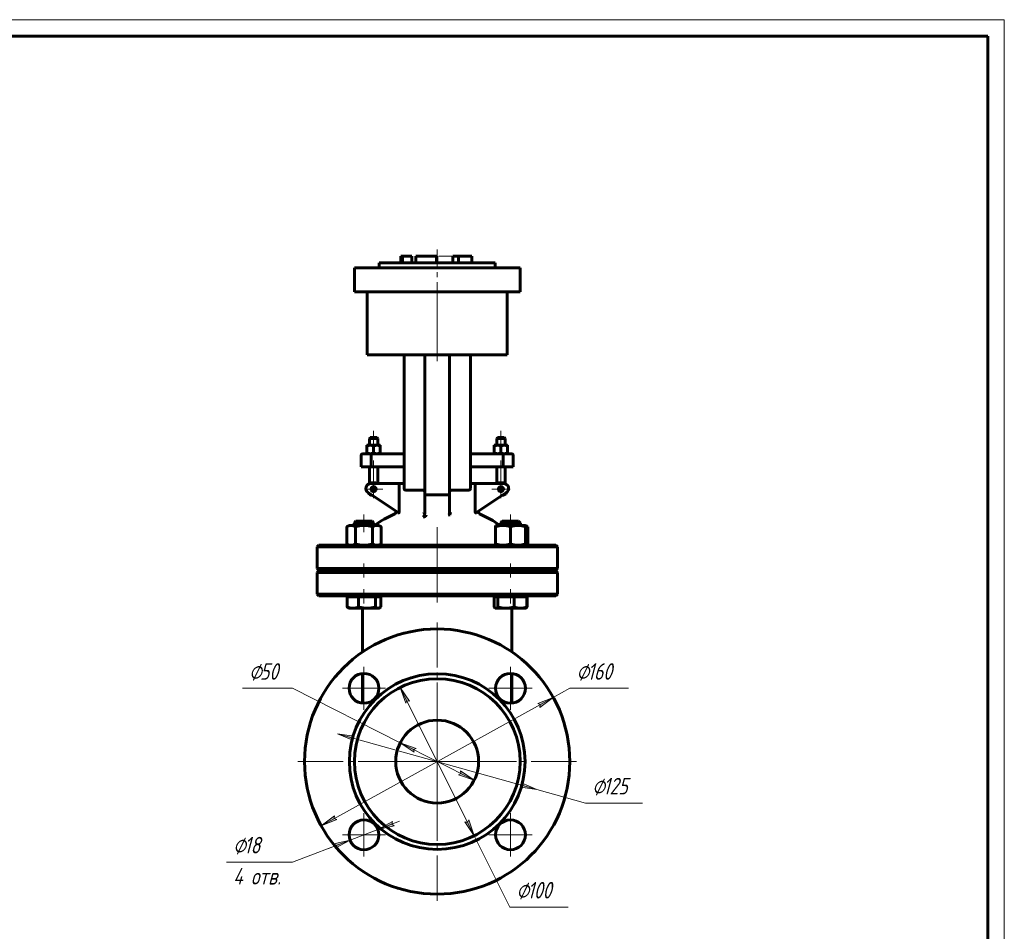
# Model space of a CAD drawing. Header units: millimetres. Extents: x 0 to 594, y 0 to 420.
# Tile 6 of 6: x 297 to 594, y 145 to 420. Entities that reach past the tile are written whole.
import ezdxf

# ---------------------------------------------------------------- set-up
doc = ezdxf.new("R2010")
doc.units = ezdxf.units.MM
for name, pattern in [('K5LT_AXLED', [28.371363, 23.871363, -1.5, 1.5, -1.5]), ('K5LT_BASIC', [0]), ('K5LT_DASHED', [6, 4, -2]), ('K5LT_THIN', [0])]:
    doc.linetypes.add(name, pattern=pattern)
doc.layers.add('Системный слой', color=7, linetype='Continuous')
doc.layers.add('Системный слой (1)', color=251, linetype='Continuous', true_color=0x6c6c6c)
doc.styles.add('KDIMTEXTSTYLE', font='txt', dxfattribs={"width": 0.96, "oblique": 15, "height": 5})
doc.styles.add('KTEXTSTYLE', font='txt', dxfattribs={"width": 0.96, "height": 5})
doc.dimstyles.new('KDIMSTYLE (0.50)', dxfattribs={"dimtxt": 5, "dimasz": 1, "dimexe": 2, "dimexo": 0, "dimgap": 1, "dimtad": 1, "dimlfac": 2, "dimtxsty": 'KDIMTEXTSTYLE', "dimsah": 1, "dimcen": 0, "dimdle": 1, "dimadec": 0, "dimazin": 0, "dimtfac": 0.667, "dimtmove": 0, "dimatfit": 3, "dimfxl": 1, "dimtvp": 1, "dimtolj": 1, "dimtzin": 0, "dimarcsym": 0})

# ---------------------------------------------------------------- blocks, each defined once
blk = doc.blocks.new('U19')
at = {"layer": 'Системный слой (1)', "color": 143, "linetype": 'K5LT_BASIC', "lineweight": 60, "true_color": 0x33acca}
for p, q in [((445.44, 239.95), (445.44, 229.26)), ((445.44, 222.77), (445.44, 213.88))]:
    blk.add_line(p, q, dxfattribs=at)
blk = doc.blocks.new('U20')
at = {"layer": 'Системный слой (1)', "color": 143, "linetype": 'K5LT_BASIC', "lineweight": 60, "true_color": 0x33acca}
for start, end in [(113.1998, 125.6514), (54.3486, 66.8002)]:
    blk.add_arc((422.94, 241.03), 32.5, start, end, dxfattribs=at)
blk = doc.blocks.new('U21')
at = {"layer": 'Системный слой (1)', "color": 143, "linetype": 'K5LT_BASIC', "lineweight": 60, "true_color": 0x33acca}
for p, q in [((400.44, 229.26), (400.44, 239.95)), ((400.44, 213.88), (400.44, 222.77))]:
    blk.add_line(p, q, dxfattribs=at)
blk = doc.blocks.new('U22')
at = {"layer": 'Системный слой (1)', "color": 143, "linetype": 'K5LT_BASIC', "lineweight": 60, "true_color": 0x33acca}
for p, q in [((400.08, 268.69), (398.38, 268.69)), ((403.31, 268.69), (400.08, 268.69))]:
    blk.add_line(p, q, dxfattribs=at)
blk = doc.blocks.new('U23')
at = {"layer": 'Системный слой (1)', "color": 143, "linetype": 'K5LT_BASIC', "lineweight": 60, "true_color": 0x33acca}
for p, q in [((447.38, 268.69), (442.58, 268.69)), ((447.5, 268.69), (447.38, 268.69))]:
    blk.add_line(p, q, dxfattribs=at)
blk = doc.blocks.new('U24')
at = {"layer": 'Системный слой (1)', "color": 143, "linetype": 'K5LT_BASIC', "lineweight": 60, "true_color": 0x33acca}
for p, q in [((405.13, 242.44), (405.28, 242.46)), ((405.28, 242.46), (405.43, 242.5)), ((405.43, 242.5), (405.58, 242.57)), ((405.58, 242.57), (405.69, 242.65)), ((405.69, 242.65), (405.81, 242.74)), ((405.81, 242.74), (405.93, 242.84))]:
    blk.add_line(p, q, dxfattribs=at)
blk = doc.blocks.new('U25')
at = {"layer": 'Системный слой (1)', "color": 143, "linetype": 'K5LT_BASIC', "lineweight": 60, "true_color": 0x33acca}
for p, q in [((449.54, 261.53), (449.76, 261.61)), ((449.76, 261.61), (449.99, 261.71)), ((449.99, 261.71), (450.24, 261.84))]:
    blk.add_line(p, q, dxfattribs=at)
blk = doc.blocks.new('U26')
at = {"layer": 'Системный слой (1)', "color": 143, "linetype": 'K5LT_BASIC', "lineweight": 60, "true_color": 0x33acca}
for p, q in [((449.76, 267.27), (449.54, 267.35)), ((449.99, 267.17), (449.76, 267.27)), ((450.24, 267.04), (449.99, 267.17))]:
    blk.add_line(p, q, dxfattribs=at)
blk = doc.blocks.new('U27')
at = {"layer": 'Системный слой (1)', "color": 143, "linetype": 'K5LT_BASIC', "lineweight": 60, "true_color": 0x33acca}
for p, q in [((449.69, 242.53), (449.72, 242.55)), ((449.72, 242.55), (449.75, 242.56)), ((449.75, 242.56), (449.77, 242.57)), ((449.77, 242.57), (449.89, 242.65)), ((449.89, 242.65), (450, 242.74)), ((450, 242.74), (450.12, 242.84))]:
    blk.add_line(p, q, dxfattribs=at)
blk = doc.blocks.new('U28')
at = {"layer": 'Системный слой (1)', "color": 143, "linetype": 'K5LT_BASIC', "lineweight": 60, "true_color": 0x33acca}
for p, q in [((440.1, 242.84), (440.22, 242.69)), ((440.22, 242.69), (440.33, 242.58)), ((440.33, 242.58), (440.44, 242.5)), ((440.44, 242.5), (440.51, 242.47)), ((440.51, 242.47), (440.57, 242.45)), ((440.57, 242.45), (440.64, 242.44))]:
    blk.add_line(p, q, dxfattribs=at)
blk = doc.blocks.new('U29')
at = {"layer": 'Системный слой (1)', "color": 30, "linetype": 'K5LT_AXLED', "lineweight": 18, "true_color": 0xff8000}
for q in [(403.74, 281.13), (400.99, 278.38), (406.49, 278.38), (403.74, 275.63)]:
    blk.add_line((403.74, 278.38), q, dxfattribs=at)
blk = doc.blocks.new('U30')
at = {"layer": 'Системный слой (1)', "color": 30, "linetype": 'K5LT_AXLED', "lineweight": 18, "true_color": 0xff8000}
for q in [(422.94, 238.19), (380.94, 196.19), (464.94, 196.19), (422.94, 154.19)]:
    blk.add_line((422.94, 196.19), q, dxfattribs=at)
blk = doc.blocks.new('U31')
at = {"layer": 'Системный слой (1)', "color": 30, "linetype": 'K5LT_AXLED', "lineweight": 18, "true_color": 0xff8000}
for q in [(442.15, 281.13), (439.4, 278.38), (444.9, 278.38), (442.15, 275.63)]:
    blk.add_line((442.15, 278.38), q, dxfattribs=at)
blk = doc.blocks.new('D6')
at = {"layer": 'Системный слой (1)'}
for points in [[(453.9, 212.54), (457.96, 215.53), (453.26, 213.69), (454.02, 213.36)], [(387.93, 176.85), (392.63, 178.69), (391.87, 179.02), (391.99, 179.84)]]:
    blk.add_hatch(color=7, dxfattribs=at).paths.add_polyline_path(points)
at = {"layer": 'Системный слой (1)', "color": 7, "linetype": 'K5LT_THIN', "lineweight": 18, "true_color": 0xffffff}
for p, q in [((457.96, 215.53), (462.94, 218.29)), ((387.93, 176.85), (457.96, 215.53)), ((453.26, 213.69), (457.96, 215.53)), ((457.96, 215.53), (453.9, 212.54)), ((454.02, 213.36), (453.26, 213.69)), ((453.9, 212.54), (454.02, 213.36)), ((387.93, 176.85), (391.99, 179.84)), ((392.63, 178.69), (387.93, 176.85)), ((391.99, 179.84), (391.87, 179.02)), ((391.87, 179.02), (392.63, 178.69))]:
    blk.add_line(p, q, dxfattribs=at)
blk.add_wipeout([(464.94, 219.29), (464.94, 226.67), (478.12, 226.67), (478.12, 219.29)]).dxf.layer = 'Системный слой (1)'
blk.add_line((462.94, 218.29), (480.67, 218.29), dxfattribs=at)
at = {"layer": 'Системный слой (1)', "color": 7, "char_height": 5, "attachment_point": 1, "style": 'KTEXTSTYLE'}
for s, insert in [('\\fArial|b0|c204|p34;\\H5.0;\\W1.000;\\Q15;\\fGOST Type AU|b0|i0|c204|p34;\\Q15;\\W0.960;⌀', (464.94, 225.87)), ('\\fArial|b0|c204|p34;\\H5.0;\\W1.000;\\Q15;\\fGOST Type AU|b0|i0|c204|p34;\\Q15;\\W0.960;160', (468.25, 225.87))]:
    blk.add_mtext(s, dxfattribs=dict(at, insert=insert))
blk = doc.blocks.new('KDIMARROW_01')
at = {"layer": 'Системный слой'}
blk.add_hatch(color=0, dxfattribs=at).paths.add_polyline_path([(-5, -0.66), (0, 0), (-5, 0.66), (-4.5, 0)])
at = {"layer": 'Системный слой', "color": 0, "linetype": 'K5LT_THIN', "lineweight": 18}
for p, q in [((-4.5, 0), (-5, 0.66)), ((-5, 0.66), (0, 0)), ((0, 0), (-5, -0.66)), ((-5, -0.66), (-4.5, 0))]:
    blk.add_line(p, q, dxfattribs=at)
at = {"layer": 'Системный слой (1)', "color": 0, "linetype": 'K5LT_THIN', "lineweight": 18}
blk.add_line((169.97, 57.12), (169.47, 57.12), dxfattribs=at)
blk = doc.blocks.new('D7')
at = {"layer": 'Системный слой (1)'}
for points in [[(397.18, 203.39), (397.84, 203.89), (392.85, 204.6), (397.49, 202.62)], [(453.04, 187.78), (448.4, 189.76), (448.71, 188.99), (448.05, 188.49)]]:
    blk.add_hatch(color=7, dxfattribs=at).paths.add_polyline_path(points)
at = {"layer": 'Системный слой (1)', "color": 7, "linetype": 'K5LT_THIN', "lineweight": 18, "true_color": 0xffffff}
for p, q in [((392.85, 204.6), (397.84, 203.89)), ((397.49, 202.62), (392.85, 204.6)), ((392.85, 204.6), (453.04, 187.78)), ((397.84, 203.89), (397.18, 203.39)), ((397.18, 203.39), (397.49, 202.62)), ((448.05, 188.49), (448.71, 188.99)), ((453.04, 187.78), (448.05, 188.49)), ((448.71, 188.99), (448.4, 189.76)), ((448.4, 189.76), (453.04, 187.78)), ((453.04, 187.78), (467.68, 183.69))]:
    blk.add_line(p, q, dxfattribs=at)
blk.add_wipeout([(469.68, 184.69), (469.68, 192.07), (482.35, 192.07), (482.35, 184.69)]).dxf.layer = 'Системный слой (1)'
blk.add_line((467.68, 183.69), (484.88, 183.69), dxfattribs=at)
at = {"layer": 'Системный слой (1)', "color": 7, "char_height": 5, "attachment_point": 1, "style": 'KTEXTSTYLE'}
for s, insert in [('\\fArial|b0|c204|p34;\\H5.0;\\W1.000;\\Q15;\\fGOST Type AU|b0|i0|c204|p34;\\Q15;\\W0.960;⌀', (469.68, 191.28)), ('\\fArial|b0|c204|p34;\\H5.0;\\W1.000;\\Q15;\\fGOST Type AU|b0|i0|c204|p34;\\Q15;\\W0.960;125', (472.99, 191.28))]:
    blk.add_mtext(s, dxfattribs=dict(at, insert=insert))
blk = doc.blocks.new('D8')
at = {"layer": 'Системный слой (1)'}
for points in [[(414.61, 214.38), (411.79, 218.57), (413.43, 213.8), (413.8, 214.54)], [(434.09, 173.81), (432.45, 178.58), (432.09, 177.84), (431.28, 178)]]:
    blk.add_hatch(color=7, dxfattribs=at).paths.add_polyline_path(points)
at = {"layer": 'Системный слой (1)', "color": 7, "linetype": 'K5LT_THIN', "lineweight": 18, "true_color": 0xffffff}
for p, q in [((411.79, 218.57), (414.61, 214.38)), ((413.43, 213.8), (411.79, 218.57)), ((411.79, 218.57), (434.09, 173.81)), ((413.8, 214.54), (413.43, 213.8)), ((414.61, 214.38), (413.8, 214.54)), ((432.09, 177.84), (432.45, 178.58)), ((432.45, 178.58), (434.09, 173.81)), ((434.09, 173.81), (431.28, 178)), ((431.28, 178), (432.09, 177.84)), ((434.09, 173.81), (444.82, 152.3))]:
    blk.add_line(p, q, dxfattribs=at)
blk.add_wipeout([(446.82, 153.3), (446.82, 160.68), (459.87, 160.68), (459.87, 153.3)]).dxf.layer = 'Системный слой (1)'
blk.add_line((444.82, 152.3), (462.41, 152.3), dxfattribs=at)
at = {"layer": 'Системный слой (1)', "color": 7, "char_height": 5, "attachment_point": 1, "style": 'KTEXTSTYLE'}
for s, insert in [('\\fArial|b0|c204|p34;\\H5.0;\\W1.000;\\Q15;\\fGOST Type AU|b0|i0|c204|p34;\\Q15;\\W0.960;⌀', (446.82, 159.88)), ('\\fArial|b0|c204|p34;\\H5.0;\\W1.000;\\Q15;\\fGOST Type AU|b0|i0|c204|p34;\\Q15;\\W0.960;100', (450.13, 159.88))]:
    blk.add_mtext(s, dxfattribs=dict(at, insert=insert))
blk = doc.blocks.new('D9')
at = {"layer": 'Системный слой (1)'}
for points in [[(416.55, 200.16), (411.79, 201.83), (415.95, 198.99), (415.81, 199.8)], [(434.1, 190.55), (429.93, 193.39), (430.08, 192.58), (429.34, 192.22)]]:
    blk.add_hatch(color=7, dxfattribs=at).paths.add_polyline_path(points)
at = {"layer": 'Системный слой (1)', "color": 7, "linetype": 'K5LT_THIN', "lineweight": 18, "true_color": 0xffffff}
for p, q in [((411.79, 201.83), (379.25, 218.29)), ((411.79, 201.83), (416.55, 200.16)), ((415.95, 198.99), (411.79, 201.83)), ((434.1, 190.55), (411.79, 201.83)), ((416.55, 200.16), (415.81, 199.8)), ((415.81, 199.8), (415.95, 198.99)), ((430.08, 192.58), (429.93, 193.39)), ((429.93, 193.39), (434.1, 190.55)), ((429.34, 192.22), (430.08, 192.58)), ((434.1, 190.55), (429.34, 192.22))]:
    blk.add_line(p, q, dxfattribs=at)
blk.add_wipeout([(366.17, 219.29), (366.17, 226.67), (376.81, 226.67), (376.81, 219.29)]).dxf.layer = 'Системный слой (1)'
blk.add_line((379.25, 218.29), (364.17, 218.29), dxfattribs=at)
at = {"layer": 'Системный слой (1)', "color": 7, "char_height": 5, "attachment_point": 1, "style": 'KTEXTSTYLE'}
for s, insert in [('\\fArial|b0|c204|p34;\\H5.0;\\W1.000;\\Q15;\\fGOST Type AU|b0|i0|c204|p34;\\Q15;\\W0.960;⌀', (366.17, 225.87)), ('\\fArial|b0|c204|p34;\\H5.0;\\W1.000;\\Q15;\\fGOST Type AU|b0|i0|c204|p34;\\Q15;\\W0.960;50', (369.48, 225.87))]:
    blk.add_mtext(s, dxfattribs=dict(at, insert=insert))
blk = doc.blocks.new('D10')
at = {"layer": 'Системный слой (1)'}
for points in [[(409.26, 177.29), (409.96, 176.85), (405.05, 175.69), (409.49, 178.08)], [(392.2, 170.11), (396.64, 172.5), (391.73, 171.34), (392.43, 170.9)]]:
    blk.add_hatch(color=7, dxfattribs=at).paths.add_polyline_path(points)
at = {"layer": 'Системный слой (1)', "color": 7, "linetype": 'K5LT_THIN', "lineweight": 18, "true_color": 0xffffff}
for p, q in [((405.05, 175.69), (396.64, 172.5)), ((405.05, 175.69), (411.6, 178.18)), ((409.49, 178.08), (405.05, 175.69)), ((405.05, 175.69), (409.96, 176.85)), ((409.26, 177.29), (409.49, 178.08)), ((409.96, 176.85), (409.26, 177.29)), ((396.64, 172.5), (379.25, 165.89)), ((396.64, 172.5), (390.1, 170.01)), ((396.64, 172.5), (391.73, 171.34)), ((392.2, 170.11), (396.64, 172.5)), ((391.73, 171.34), (392.43, 170.9)), ((392.43, 170.9), (392.2, 170.11))]:
    blk.add_line(p, q, dxfattribs=at)
blk.add_wipeout([(361.38, 157.51), (361.38, 174.28), (376.62, 174.28), (376.62, 157.51)]).dxf.layer = 'Системный слой (1)'
blk.add_line((379.25, 165.89), (359.38, 165.89), dxfattribs=at)
at = {"layer": 'Системный слой (1)', "color": 7, "char_height": 5, "attachment_point": 1, "style": 'KTEXTSTYLE'}
for s, insert in [('\\fArial|b0|c204|p34;\\H5.0;\\W1.000;\\Q15;\\fGOST Type AU|b0|i0|c204|p34;\\Q15;\\W0.960;⌀', (361.38, 173.48)), ('\\fArial|b0|c204|p34;\\H5.0;\\W1.000;\\Q15;\\fGOST Type AU|b0|i0|c204|p34;\\Q15;\\W0.960;18', (364.69, 173.48)), ('\\fArial|b0|c204|p34;\\H5.0;\\W1.000;\\Q15;\\fGOST Type AU|b0|i0|c204|p34;\\Q15;\\W0.960;4 отв.', (361.38, 164.1))]:
    blk.add_mtext(s, dxfattribs=dict(at, insert=insert))
blk = doc.blocks.new('U32')
at = {"layer": 'Системный слой (1)', "color": 30, "linetype": 'K5LT_AXLED', "lineweight": 18, "true_color": 0xff8000}
for q in [(400.85, 180.59), (394.35, 174.09), (407.35, 174.09), (400.85, 167.59)]:
    blk.add_line((400.85, 174.09), q, dxfattribs=at)
blk = doc.blocks.new('U33')
at = {"layer": 'Системный слой (1)', "color": 30, "linetype": 'K5LT_AXLED', "lineweight": 18, "true_color": 0xff8000}
for q in [(400.85, 224.79), (394.35, 218.29), (407.35, 218.29), (400.85, 211.79)]:
    blk.add_line((400.85, 218.29), q, dxfattribs=at)
blk = doc.blocks.new('U34')
at = {"layer": 'Системный слой (1)', "color": 30, "linetype": 'K5LT_AXLED', "lineweight": 18, "true_color": 0xff8000}
for q in [(422.94, 224.69), (394.44, 196.19), (451.44, 196.19), (422.94, 167.69)]:
    blk.add_line((422.94, 196.19), q, dxfattribs=at)
blk = doc.blocks.new('U35')
at = {"layer": 'Системный слой (1)', "color": 30, "linetype": 'K5LT_AXLED', "lineweight": 18, "true_color": 0xff8000}
for q in [(445.04, 180.59), (438.54, 174.09), (451.54, 174.09), (445.04, 167.59)]:
    blk.add_line((445.04, 174.09), q, dxfattribs=at)
blk = doc.blocks.new('U36')
at = {"layer": 'Системный слой (1)', "color": 30, "linetype": 'K5LT_AXLED', "lineweight": 18, "true_color": 0xff8000}
for q in [(445.04, 224.79), (438.54, 218.29), (451.54, 218.29), (445.04, 211.79)]:
    blk.add_line((445.04, 218.29), q, dxfattribs=at)
blk = doc.blocks.new('U39')
at = {"color": 7, "linetype": 'K5LT_THIN', "lineweight": 18, "true_color": 0xffffff}
for p, q in [((0, 420), (594, 420)), ((594, 420), (594, 0))]:
    blk.add_line(p, q, dxfattribs=at)
at = {"color": 143, "linetype": 'K5LT_BASIC', "lineweight": 60, "true_color": 0x33acca}
for p, q in [((20, 415), (589, 415)), ((589, 415), (589, 5))]:
    blk.add_line(p, q, dxfattribs=at)

msp = doc.modelspace()

# ---------------------------------------------------------------- linework, layer by layer
at = {"layer": 'Системный слой (1)', "color": 30, "linetype": 'K5LT_AXLED', "lineweight": 18, "true_color": 0xff8000}
for p, q in [((422.944, 316.9402), (422.944, 350.6902)), ((403.7368, 295.9402), (403.7368, 289.6152)), ((442.1512, 295.9402), (442.1512, 289.6152)), ((403.7368, 287.0652), (403.7368, 277.946)), ((442.1512, 287.0652), (442.1512, 277.946)), ((400.8469, 265.4402), (400.8469, 270.6902)), ((445.0411, 265.4402), (445.0411, 270.6902)), ((422.944, 251.9402), (422.944, 266.9383)), ((400.8469, 251.6902), (400.8469, 255.9402)), ((422.944, 244.1902), (422.944, 255.6902)), ((445.0411, 251.6902), (445.0411, 255.9402)), ((400.8469, 243.8901), (400.8469, 248.1902)), ((445.0411, 243.8901), (445.0411, 248.1902))]:
    msp.add_line(p, q, dxfattribs=at)
at = {"layer": 'Системный слой (1)', "color": 143, "linetype": 'K5LT_BASIC', "lineweight": 60, "true_color": 0x33acca}
for p, q in [((411.944, 346.6902), (411.944, 348.6902)), ((411.944, 348.6902), (412.4247, 348.6902)), ((412.4247, 346.6902), (412.4247, 348.6902)), ((412.4247, 348.6902), (415.2936, 348.6902)), ((415.3356, 348.6902), (415.2936, 348.6902)), ((415.2936, 346.6902), (415.2936, 348.6902)), ((415.3356, 346.6902), (415.3356, 348.6902)), ((416.4784, 348.6902), (422.752, 348.6902)), ((416.4784, 346.6902), (416.4784, 348.6902)), ((422.752, 346.6902), (422.752, 348.6902)), ((422.752, 348.6902), (422.8044, 348.6902)), ((422.8044, 346.6902), (422.8044, 348.6902)), ((427.6463, 346.6902), (427.6463, 348.6902)), ((427.6463, 348.6902), (429.4097, 348.6902)), ((429.4097, 346.6902), (429.4097, 348.6902)), ((429.4097, 348.6902), (433.3447, 348.6902)), ((433.3447, 346.6902), (433.3447, 348.6902)), ((433.3447, 348.6902), (433.4056, 348.6902)), ((433.4056, 346.6902), (433.4056, 348.6902)), ((397.944, 345.1902), (404.694, 345.1902)), ((397.944, 337.9402), (397.944, 345.1902)), ((404.694, 345.1902), (441.194, 345.1902)), ((405.444, 345.1902), (405.444, 346.6902)), ((405.444, 346.6902), (440.444, 346.6902)), ((440.444, 345.1902), (440.444, 346.6902)), ((441.194, 345.1902), (447.944, 345.1902)), ((447.944, 337.9402), (447.944, 345.1902)), ((404.694, 337.9402), (397.944, 337.9402)), ((401.8427, 318.9402), (401.8427, 337.4402)), ((404.694, 337.9402), (441.194, 337.9402)), ((447.944, 337.9402), (441.194, 337.9402)), ((444.0453, 318.9402), (444.0453, 337.4402)), ((401.8427, 318.9402), (444.0453, 318.9402)), ((412.944, 318.9402), (412.944, 284.0652)), ((419.194, 318.9402), (419.194, 284.0652)), ((426.694, 284.0652), (426.694, 318.9402)), ((432.944, 284.0652), (432.944, 318.9402)), ((401.7368, 291.4365), (401.7368, 291.6152)), ((401.7368, 291.6152), (402.7368, 291.6152)), ((401.7368, 289.2438), (401.7368, 291.4365)), ((402.7368, 293.9402), (402.4868, 293.6902)), ((402.4868, 293.6902), (404.9868, 293.6902)), ((402.4868, 291.6152), (402.4868, 293.6902)), ((404.7368, 293.9402), (402.7368, 293.9402)), ((402.7368, 291.6152), (404.7368, 291.6152)), ((403.7368, 289.2438), (403.7368, 291.4365)), ((404.7368, 293.9402), (404.9868, 293.6902)), ((404.7368, 291.6152), (405.7368, 291.6152)), ((404.9868, 291.6152), (404.9868, 293.6902)), ((405.7368, 291.6152), (405.7368, 291.4365)), ((405.7368, 289.2438), (405.7368, 291.4365)), ((441.1512, 291.6152), (440.1512, 291.6152)), ((440.1512, 291.6152), (440.1512, 291.4365)), ((440.1512, 289.2438), (440.1512, 291.4365)), ((441.1512, 293.9402), (440.9012, 293.6902)), ((440.9012, 291.6152), (440.9012, 293.6902)), ((440.9012, 293.6902), (443.4012, 293.6902)), ((443.1512, 293.9402), (441.1512, 293.9402)), ((443.1512, 291.6152), (441.1512, 291.6152)), ((442.1512, 289.2438), (442.1512, 291.4365)), ((443.1512, 293.9402), (443.4012, 293.6902)), ((444.1512, 291.6152), (443.1512, 291.6152)), ((443.4012, 291.6152), (443.4012, 293.6902)), ((444.1512, 291.4365), (444.1512, 291.6152)), ((444.1512, 289.2438), (444.1512, 291.4365)), ((399.9868, 285.0652), (399.9868, 288.5652)), ((403.1182, 289.0652), (400.4868, 289.0652)), ((401.7368, 289.0652), (401.7368, 289.2438)), ((403.0047, 285.0652), (403.0047, 288.5652)), ((412.944, 289.0652), (403.1182, 289.0652)), ((405.7368, 289.2438), (405.7368, 289.0652)), ((442.7698, 289.0652), (432.944, 289.0652)), ((440.1512, 289.2438), (440.1512, 289.0652)), ((445.4012, 289.0652), (442.7698, 289.0652)), ((442.8833, 285.0652), (442.8833, 288.5652)), ((444.1512, 289.0652), (444.1512, 289.2438)), ((445.9012, 285.0652), (445.9012, 288.5652)), ((399.9868, 285.0652), (403.0047, 285.0652)), ((402.4868, 280.0077), (402.4868, 285.0652)), ((403.0047, 285.0652), (412.944, 285.0652)), ((404.9868, 280.0652), (404.9868, 285.0652)), ((412.944, 284.0652), (412.944, 278.5652)), ((412.944, 283.9885), (412.944, 280.0652)), ((419.194, 284.0652), (419.194, 277.1055)), ((426.694, 277.1055), (426.694, 284.0652)), ((432.944, 285.0652), (442.8833, 285.0652)), ((432.944, 278.5652), (432.944, 284.0652)), ((440.9012, 280.0652), (440.9012, 285.0652)), ((442.8833, 285.0652), (445.9012, 285.0652)), ((443.4012, 280.0077), (443.4012, 285.0652)), ((411.8197, 280.0652), (402.8982, 280.0652)), ((411.4876, 279.5652), (411.4876, 271.6371)), ((412.944, 280.0652), (411.8197, 280.0652)), ((434.0683, 280.0652), (432.944, 280.0652)), ((442.9899, 280.0652), (434.0683, 280.0652)), ((434.4005, 271.6371), (434.4005, 279.5652)), ((402.0661, 277.3171), (411.2507, 271.1941)), ((413.444, 278.0652), (418.694, 278.0652)), ((419.194, 277.1055), (419.194, 270.8423)), ((419.694, 276.6701), (426.194, 276.6701)), ((426.694, 270.8423), (426.694, 277.1055)), ((427.194, 278.0652), (432.444, 278.0652)), ((434.6374, 271.1941), (443.8219, 277.3171)), ((410.444, 271.3629), (410.444, 271.7318)), ((426.2466, 270.4906), (426.7203, 270.636)), ((435.444, 271.3629), (435.444, 271.7318)), ((396.3469, 267.4402), (395.6508, 267.0383)), ((396.3469, 267.4402), (396.9498, 267.4402)), ((396.9498, 267.4402), (400.8469, 267.4402)), ((398.3837, 268.6902), (397.8469, 268.1534)), ((397.8469, 268.1534), (399.9174, 268.1534)), ((397.8469, 267.4402), (397.8469, 268.1534)), ((399.9174, 268.1534), (403.8469, 268.1534)), ((400.8469, 267.4402), (404.744, 267.4402)), ((403.3102, 268.6902), (403.8469, 268.1534)), ((403.8469, 267.4402), (403.8469, 268.1534)), ((404.744, 267.4402), (405.3469, 267.4402)), ((405.3469, 267.4402), (406.0431, 267.0383)), ((440.5411, 267.4402), (442.7911, 267.4402)), ((440.5411, 267.0383), (440.5411, 267.4402)), ((442.5779, 268.6902), (442.0411, 268.1534)), ((442.0411, 268.1534), (447.8935, 268.1534)), ((442.0411, 267.4402), (442.0411, 268.1534)), ((442.7911, 267.4402), (447.2911, 267.4402)), ((447.2911, 267.4402), (449.5411, 267.4402)), ((447.5043, 268.6902), (448.0411, 268.1534)), ((447.8935, 268.1534), (448.0411, 268.1534)), ((448.0411, 267.4402), (448.0411, 268.1534)), ((449.5411, 267.4402), (449.5411, 267.0383)), ((449.5411, 267.4402), (450.2373, 267.0383)), ((395.6508, 267.0383), (395.6508, 261.8421)), ((398.2489, 267.0383), (398.2489, 261.8421)), ((403.445, 267.0383), (403.445, 261.8421)), ((406.0431, 267.0383), (406.0431, 261.8421)), ((440.5411, 267.0383), (440.5411, 261.8421)), ((445.0411, 267.0383), (445.0411, 261.8421)), ((449.5411, 267.0383), (449.5411, 261.8421)), ((450.2373, 267.0383), (450.2373, 261.8421)), ((387.194, 261.4402), (386.694, 260.9402)), ((397.665, 261.4402), (387.194, 261.4402)), ((396.3469, 261.4402), (395.6508, 261.8421)), ((448.2231, 261.4402), (397.665, 261.4402)), ((405.3469, 261.4402), (406.0431, 261.8421)), ((440.5411, 261.4402), (440.5411, 261.8421)), ((458.694, 261.4402), (448.2231, 261.4402)), ((449.5411, 261.4402), (450.2373, 261.8421)), ((449.5411, 261.8421), (449.5411, 261.4402)), ((458.694, 261.4402), (459.194, 260.9402)), ((386.694, 260.9402), (459.194, 260.9402)), ((386.694, 254.4402), (386.694, 260.9402)), ((459.194, 254.4402), (459.194, 260.9402)), ((459.194, 254.4402), (386.694, 254.4402)), ((387.194, 253.9402), (386.694, 254.4402)), ((387.194, 253.6902), (386.694, 253.1902)), ((386.694, 246.6902), (386.694, 253.1902)), ((386.694, 253.1902), (459.194, 253.1902)), ((387.194, 253.9402), (458.694, 253.9402)), ((458.694, 253.6902), (387.194, 253.6902)), ((397.8469, 253.6902), (397.8469, 253.9402)), ((403.8469, 253.6902), (403.8469, 253.9402)), ((442.0411, 253.6902), (442.0411, 253.9402)), ((448.0411, 253.6902), (448.0411, 253.9402)), ((458.694, 253.9402), (459.194, 254.4402)), ((458.694, 253.6902), (459.194, 253.1902)), ((459.194, 246.6902), (459.194, 253.1902)), ((387.194, 246.1902), (386.694, 246.6902)), ((459.194, 246.6902), (386.694, 246.6902)), ((458.694, 246.1902), (459.194, 246.6902)), ((387.194, 246.1902), (397.665, 246.1902)), ((395.7634, 245.8901), (395.7634, 242.8421)), ((395.7634, 245.8901), (397.5001, 245.8901)), ((396.3469, 245.8901), (396.3469, 246.1902)), ((397.5001, 245.8901), (399.2369, 245.8901)), ((397.665, 246.1902), (448.2231, 246.1902)), ((399.2369, 245.8901), (399.2369, 242.8421)), ((399.2369, 245.8901), (401.7786, 245.8901)), ((401.7786, 245.8901), (404.3204, 245.8901)), ((404.3204, 245.8901), (404.3204, 242.8421)), ((404.3204, 245.8901), (405.1255, 245.8901)), ((405.1255, 245.8901), (405.9305, 245.8901)), ((405.3469, 245.8901), (405.3469, 246.1902)), ((405.9305, 245.8901), (405.9305, 242.8421)), ((440.1007, 245.8901), (440.6386, 245.8901)), ((440.1007, 245.8901), (440.1007, 242.8421)), ((440.5411, 245.8901), (440.5411, 246.1902)), ((440.6386, 245.8901), (441.1765, 245.8901)), ((441.1765, 245.8901), (441.1765, 242.8421)), ((441.1765, 245.8901), (443.6467, 245.8901)), ((443.6467, 245.8901), (446.117, 245.8901)), ((446.117, 245.8901), (448.0492, 245.8901)), ((446.117, 245.8901), (446.117, 242.8421)), ((448.0492, 245.8901), (449.9815, 245.8901)), ((448.2231, 246.1902), (458.694, 246.1902)), ((449.5411, 245.8901), (449.5411, 246.1902)), ((449.9815, 245.8901), (449.9815, 242.8421)), ((449.9815, 245.8901), (450.1247, 245.8901)), ((450.1247, 245.8901), (450.1247, 242.8421)), ((396.3469, 242.4401), (396.114, 242.5746)), ((397.5001, 242.4401), (396.3469, 242.4401)), ((401.7786, 242.4401), (397.5001, 242.4401)), ((400.444, 239.9522), (400.444, 242.4401)), ((405.1255, 242.4401), (401.7786, 242.4401)), ((405.3469, 242.4401), (405.1255, 242.4401)), ((405.3469, 242.4401), (405.5799, 242.5746)), ((440.5411, 242.4401), (440.4414, 242.4977)), ((440.6386, 242.4401), (440.5411, 242.4401)), ((443.6467, 242.4401), (440.6386, 242.4401)), ((448.0492, 242.4401), (443.6467, 242.4401)), ((445.444, 242.4401), (445.444, 239.9522)), ((449.5411, 242.4401), (448.0492, 242.4401)), ((449.5411, 242.4401), (449.6408, 242.4977)), ((449.6408, 242.4977), (449.774, 242.5746)), ((400.444, 213.8053), (400.444, 213.8796)), ((445.444, 213.8796), (445.444, 213.8053))]:
    msp.add_line(p, q, dxfattribs=at)
at = {"layer": 'Системный слой (1)', "color": 7, "linetype": 'K5LT_DASHED', "lineweight": 18, "true_color": 0xffffff}
for p, q in [((427.444, 348.6902), (422.8044, 348.6902)), ((427.444, 346.6902), (427.444, 348.6902))]:
    msp.add_line(p, q, dxfattribs=at)
at = {"layer": 'Системный слой (1)', "color": 143, "linetype": 'K5LT_BASIC', "lineweight": 60, "true_color": 0x33acca}
for centre, radius in [((403.7368, 278.3847), 0.75), ((442.1512, 278.3847), 0.75), ((422.944, 196.1902), 40), ((400.8469, 218.2873), 4.5), ((445.0411, 218.2873), 4.5), ((422.944, 196.1902), 26.5), ((422.944, 196.1902), 25), ((422.944, 196.1902), 12.5), ((400.8469, 174.0931), 4.5), ((445.0411, 174.0931), 4.5)]:
    msp.add_circle(centre, radius, dxfattribs=at)
for centre, radius, start, end in [((401.3427, 337.4402), 0.5, 0, 90), ((444.5453, 337.4402), 0.5, 90, 180), ((400.4868, 288.5652), 0.5, 90, 180), ((445.4012, 288.5652), 0.5, 0, 90), ((402.8982, 278.5652), 1.5, 90, 236.309932), ((403.7368, 278.3847), 2, 57.164742, 124.279557), ((442.1512, 278.3847), 2, 55.720443, 122.835258), ((442.9899, 278.5652), 1.5, 303.690068, 90), ((403.7368, 278.3847), 2, 211.432739, 261.144264), ((413.444, 278.5652), 0.5, 180, 270), ((418.694, 277.5652), 0.5, 0, 90), ((427.194, 277.5652), 0.5, 90, 180), ((432.444, 278.5652), 0.5, 270, 0), ((442.1512, 278.3847), 2, 278.855736, 328.567261), ((409.944, 271.3629), 0.5, 293.199843, 0), ((435.944, 271.3629), 0.5, 180, 246.800157)]:
    msp.add_arc(centre, radius, start, end, dxfattribs=at)
for points, weights in [([(402.7368, 291.6152), (402.2727, 291.6152), (401.7368, 291.4365)], [1, 1.0379548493, 1]), ([(403.7368, 291.4365), (403.201, 291.6152), (402.7368, 291.6152)], [1, 1.0379548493, 1]), ([(404.7368, 291.6152), (404.2727, 291.6152), (403.7368, 291.4365)], [1, 1.0379548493, 1]), ([(405.7368, 291.4365), (405.201, 291.6152), (404.7368, 291.6152)], [1, 1.0379548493, 1]), ([(440.1512, 291.4365), (440.6871, 291.6152), (441.1512, 291.6152)], [1, 1.0379548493, 1]), ([(441.1512, 291.6152), (441.6153, 291.6152), (442.1512, 291.4365)], [1, 1.0379548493, 1]), ([(442.1512, 291.4365), (442.6871, 291.6152), (443.1512, 291.6152)], [1, 1.0379548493, 1]), ([(443.1512, 291.6152), (443.6153, 291.6152), (444.1512, 291.4365)], [1, 1.0379548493, 1]), ([(401.7368, 289.2438), (402.2727, 289.0652), (402.7368, 289.0652)], [1, 1.0379548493, 1]), ([(402.7368, 289.0652), (403.201, 289.0652), (403.7368, 289.2438)], [1, 1.0379548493, 1]), ([(403.7368, 289.2438), (404.2727, 289.0652), (404.7368, 289.0652)], [1, 1.0379548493, 1]), ([(404.7368, 289.0652), (405.201, 289.0652), (405.7368, 289.2438)], [1, 1.0379548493, 1]), ([(441.1512, 289.0652), (440.6871, 289.0652), (440.1512, 289.2438)], [1, 1.0379548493, 1]), ([(442.1512, 289.2438), (441.6153, 289.0652), (441.1512, 289.0652)], [1, 1.0379548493, 1]), ([(443.1512, 289.0652), (442.6871, 289.0652), (442.1512, 289.2438)], [1, 1.0379548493, 1]), ([(444.1512, 289.2438), (443.6153, 289.0652), (443.1512, 289.0652)], [1, 1.0379548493, 1]), ([(396.9498, 267.4402), (396.3469, 267.4402), (395.6508, 267.0383)], [1, 1.0379548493, 1]), ([(398.2489, 267.0383), (397.5527, 267.4402), (396.9498, 267.4402)], [1, 1.0379548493, 1]), ([(400.8469, 267.4402), (399.6412, 267.4402), (398.2489, 267.0383)], [1, 1.0379548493, 1]), ([(403.445, 267.0383), (402.0527, 267.4402), (400.8469, 267.4402)], [1, 1.0379548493, 1]), ([(404.744, 267.4402), (404.1412, 267.4402), (403.445, 267.0383)], [1, 1.0379548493, 1]), ([(406.0431, 267.0383), (405.3469, 267.4402), (404.744, 267.4402)], [1, 1.0379548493, 1]), ([(442.7911, 267.4402), (441.7469, 267.4402), (440.5411, 267.0383)], [1, 1.0379548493, 1]), ([(445.0411, 267.0383), (443.8353, 267.4402), (442.7911, 267.4402)], [1, 1.0379548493, 1]), ([(447.2911, 267.4402), (446.2469, 267.4402), (445.0411, 267.0383)], [1, 1.0379548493, 1]), ([(449.5411, 267.0383), (448.3353, 267.4402), (447.2911, 267.4402)], [1, 1.0379548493, 1]), ([(395.6508, 261.8421), (396.3469, 261.4402), (396.9498, 261.4402)], [1, 1.0379548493, 1]), ([(396.9498, 261.4402), (397.5527, 261.4402), (398.2489, 261.8421)], [1, 1.0379548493, 1]), ([(398.2489, 261.8421), (399.6412, 261.4402), (400.8469, 261.4402)], [1, 1.0379548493, 1]), ([(400.8469, 261.4402), (402.0527, 261.4402), (403.445, 261.8421)], [1, 1.0379548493, 1]), ([(403.445, 261.8421), (404.1412, 261.4402), (404.744, 261.4402)], [1, 1.0379548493, 1]), ([(404.744, 261.4402), (405.3469, 261.4402), (406.0431, 261.8421)], [1, 1.0379548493, 1]), ([(440.5411, 261.8421), (441.7469, 261.4402), (442.7911, 261.4402)], [1, 1.0379548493, 1]), ([(442.7911, 261.4402), (443.8353, 261.4402), (445.0411, 261.8421)], [1, 1.0379548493, 1]), ([(445.0411, 261.8421), (446.2469, 261.4402), (447.2911, 261.4402)], [1, 1.0379548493, 1]), ([(447.2911, 261.4402), (448.3353, 261.4402), (449.5411, 261.8421)], [1, 1.0379548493, 1]), ([(395.7634, 242.8421), (396.6941, 242.4401), (397.5001, 242.4401)], [1, 1.0379548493, 1]), ([(396.114, 242.5746), (395.9469, 242.6711), (395.7634, 242.8421)], [1.01844477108, 1.01579805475, 1]), ([(397.5001, 242.4401), (398.3061, 242.4401), (399.2369, 242.8421)], [1, 1.0379548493, 1]), ([(399.2369, 242.8421), (400.599, 242.4401), (401.7786, 242.4401)], [1, 1.0379548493, 1]), ([(401.7786, 242.4401), (402.9583, 242.4401), (404.3204, 242.8421)], [1, 1.0379548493, 1]), ([(404.3204, 242.8421), (404.7518, 242.4401), (405.1255, 242.4401)], [1, 1.0379548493, 1]), ([(440.6386, 242.4401), (440.8883, 242.4401), (441.1765, 242.8421)], [1, 1.0379548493, 1]), ([(441.1765, 242.8421), (442.5003, 242.4401), (443.6467, 242.4401)], [1, 1.0379548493, 1]), ([(443.6467, 242.4401), (444.7932, 242.4401), (446.117, 242.8421)], [1, 1.0379548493, 1]), ([(446.117, 242.8421), (447.1525, 242.4401), (448.0492, 242.4401)], [1, 1.0379548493, 1]), ([(448.0492, 242.4401), (448.946, 242.4401), (449.9815, 242.8421)], [1, 1.0379548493, 1]), ([(449.9815, 242.8421), (449.8008, 242.5901), (449.6408, 242.4977)], [1, 1.02346497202, 1.01791626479])]:
    msp.add_rational_spline(points, weights, degree=2, dxfattribs=at)
for points, knots in [([(403.1182, 289.0652), (403.118, 289.0652), (403.1177, 289.0652), (403.1025, 289.0647), (403.0877, 289.0511), (403.0603, 288.9996), (403.0479, 288.9626), (403.0271, 288.8699), (403.0189, 288.8151), (403.0076, 288.6947), (403.0047, 288.6303), (403.0047, 288.5652)], [-0.000731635, -0.000731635, -0.000731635, -0.000731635, 0, 0, 0.039714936, 0.039714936, 0.078794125, 0.078794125, 0.117850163, 0.117850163, 0.156894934, 0.156894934, 0.156894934, 0.156894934]), ([(442.7698, 289.0652), (442.7701, 289.0652), (442.7703, 289.0652), (442.7856, 289.0647), (442.8004, 289.0511), (442.8278, 288.9996), (442.8401, 288.9626), (442.8609, 288.8699), (442.8692, 288.8151), (442.8804, 288.6947), (442.8833, 288.6303), (442.8833, 288.5652)], [-0.314521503, -0.314521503, -0.314521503, -0.314521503, -0.313789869, -0.313789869, -0.274074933, -0.274074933, -0.234995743, -0.234995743, -0.195939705, -0.195939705, -0.156894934, -0.156894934, -0.156894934, -0.156894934]), ([(411.8197, 280.0652), (411.8192, 280.0652), (411.8187, 280.0652), (411.789, 280.065), (411.7598, 280.0591), (411.7038, 280.0363), (411.6768, 280.0196), (411.6162, 279.9665), (411.5842, 279.9252), (411.5352, 279.8305), (411.517, 279.7804), (411.4935, 279.6742), (411.4876, 279.6202), (411.4876, 279.5652)], [-0.347539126, -0.347539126, -0.347539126, -0.347539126, -0.346999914, -0.346999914, -0.315633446, -0.315633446, -0.284952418, -0.284952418, -0.242584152, -0.242584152, -0.206681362, -0.206681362, -0.173499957, -0.173499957, -0.173499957, -0.173499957]), ([(434.0683, 280.0652), (434.0688, 280.0652), (434.0693, 280.0652), (434.099, 280.065), (434.1282, 280.0591), (434.1843, 280.0363), (434.2112, 280.0196), (434.2718, 279.9665), (434.3039, 279.9252), (434.3529, 279.8305), (434.371, 279.7804), (434.3945, 279.6742), (434.4005, 279.6202), (434.4005, 279.5652)], [-0.000539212, -0.000539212, -0.000539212, -0.000539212, 0, 0, 0.031366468, 0.031366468, 0.062047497, 0.062047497, 0.104415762, 0.104415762, 0.140318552, 0.140318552, 0.173499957, 0.173499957, 0.173499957, 0.173499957]), ([(419.194, 277.1055), (419.194, 277.1048), (419.194, 277.1041), (419.1942, 277.0599), (419.2015, 277.0164), (419.2303, 276.9342), (419.2513, 276.895), (419.3121, 276.8169), (419.3544, 276.7786), (419.4481, 276.7224), (419.4953, 276.7022), (419.5943, 276.6765), (419.6436, 276.6701), (419.694, 276.6701)], [-0.368674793, -0.368674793, -0.368674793, -0.368674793, -0.368074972, -0.368074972, -0.328946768, -0.328946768, -0.2914518, -0.2914518, -0.248490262, -0.248490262, -0.214512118, -0.214512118, -0.184037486, -0.184037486, -0.184037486, -0.184037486]), ([(426.694, 277.1055), (426.694, 277.1048), (426.694, 277.1041), (426.6938, 277.0599), (426.6865, 277.0164), (426.6578, 276.9342), (426.6368, 276.895), (426.576, 276.8169), (426.5337, 276.7786), (426.4399, 276.7224), (426.3927, 276.7022), (426.2938, 276.6765), (426.2444, 276.6701), (426.194, 276.6701)], [-0.00059982, -0.00059982, -0.00059982, -0.00059982, 0, 0, 0.039128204, 0.039128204, 0.076623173, 0.076623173, 0.119584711, 0.119584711, 0.153562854, 0.153562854, 0.184037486, 0.184037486, 0.184037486, 0.184037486]), ([(411.2507, 271.1941), (411.2553, 271.191), (411.2602, 271.1885), (411.2842, 271.1803), (411.3067, 271.1823), (411.3557, 271.204), (411.3805, 271.2225), (411.4219, 271.2703), (411.4396, 271.2987), (411.4551, 271.3432), (411.4579, 271.3529), (411.4602, 271.3629)], [0.406068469, 0.406068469, 0.406068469, 0.406068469, 0.415809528, 0.415809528, 0.450683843, 0.450683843, 0.484242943, 0.484242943, 0.513869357, 0.513869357, 0.521828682, 0.521828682, 0.521828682, 0.521828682]), ([(411.4876, 271.6371), (411.4876, 271.5671), (411.4828, 271.4916), (411.4685, 271.4025), (411.4646, 271.3822), (411.4602, 271.3629)], [0.3484887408, 0.3484887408, 0.3484887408, 0.3484887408, 0.3904930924, 0.3904930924, 0.4033672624, 0.4033672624, 0.4033672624, 0.4033672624]), ([(418.7584, 270.9033), (418.7591, 270.9036), (418.7599, 270.9039), (418.8088, 270.9235), (418.856, 270.9494), (418.9444, 271.0121), (418.9859, 271.0488), (419.0681, 271.1404), (419.1072, 271.1975), (419.1526, 271.2933), (419.1656, 271.3278), (419.1751, 271.3629)], [-0.355270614, -0.355270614, -0.355270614, -0.355270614, -0.354719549, -0.354719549, -0.318519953, -0.318519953, -0.283277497, -0.283277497, -0.241349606, -0.241349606, -0.219126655, -0.219126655, -0.219126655, -0.219126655]), ([(419.1677, 270.636), (419.1535, 270.5815), (419.1149, 270.4707), (418.988, 270.2096), (418.8584, 270.0331), (418.7592, 269.9252), (418.7588, 269.9248), (418.7584, 269.9244)], [-0.291483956, -0.291483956, -0.291483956, -0.291483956, -0.233187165, -0.174890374, 0, 0, 0.000693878, 0.000693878, 0.000693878, 0.000693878]), ([(418.7584, 269.9244), (418.7592, 269.9247), (418.7601, 269.925), (418.9682, 269.9999), (419.2438, 270.1316), (419.521, 270.3463), (419.6079, 270.442), (419.6414, 270.4906)], [-0.000693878, -0.000693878, -0.000693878, -0.000693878, 0, 0, 0.174890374, 0.233187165, 0.291483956, 0.291483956, 0.291483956, 0.291483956]), ([(419.1751, 271.3629), (419.1784, 271.3748), (419.1812, 271.3868), (419.1906, 271.4344), (419.194, 271.4706), (419.194, 271.5068)], [0.4716874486, 0.4716874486, 0.4716874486, 0.4716874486, 0.4791262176, 0.4791262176, 0.5009486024, 0.5009486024, 0.5009486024, 0.5009486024]), ([(426.694, 271.5068), (426.694, 271.488), (426.6949, 271.4693), (426.6998, 271.4208), (426.7051, 271.3915), (426.7129, 271.3629)], [0.1740714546, 0.1740714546, 0.1740714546, 0.1740714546, 0.1853572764, 0.1853572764, 0.2033012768, 0.2033012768, 0.2033012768, 0.2033012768]), ([(427.1296, 270.9033), (427.1289, 270.9036), (427.1282, 270.9039), (427.057, 270.9325), (426.9884, 270.9747), (426.8732, 271.0762), (426.8246, 271.1327), (426.7541, 271.2481), (426.729, 271.304), (426.713, 271.3625), (426.713, 271.3627), (426.7129, 271.3629)], [-0.355253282, -0.355253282, -0.355253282, -0.355253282, -0.354702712, -0.354702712, -0.301822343, -0.301822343, -0.256042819, -0.256042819, -0.219305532, -0.219305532, -0.21919518, -0.21919518, -0.21919518, -0.21919518]), ([(434.4278, 271.3629), (434.4232, 271.3831), (434.4191, 271.4044), (434.4051, 271.4939), (434.4005, 271.5682), (434.4005, 271.6371)], [0.28953497, 0.28953497, 0.28953497, 0.28953497, 0.3030255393, 0.3030255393, 0.3443548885, 0.3443548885, 0.3443548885, 0.3443548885]), ([(434.4278, 271.3629), (434.4319, 271.3452), (434.4375, 271.3286), (434.4579, 271.2826), (434.4754, 271.2579), (434.5166, 271.215), (434.5416, 271.1983), (434.5901, 271.1808), (434.6119, 271.181), (434.6325, 271.191), (434.635, 271.1925), (434.6374, 271.1941)], [1.089741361, 1.089741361, 1.089741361, 1.089741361, 1.104376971, 1.104376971, 1.133060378, 1.133060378, 1.167880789, 1.167880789, 1.203524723, 1.203524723, 1.208635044, 1.208635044, 1.208635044, 1.208635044])]:
    msp.add_open_spline(points, degree=3, knots=knots, dxfattribs=at)

# ---------------------------------------------------------------- block references
at = {"layer": 'Системный слой (1)'}
for name in ['U29', 'U31', 'U20', 'U22', 'U23', 'U26', 'U25', 'U24', 'U28', 'U27', 'U30', 'U21', 'U19']:
    msp.add_blockref(name, (0, 0), dxfattribs=at)

# ---------------------------------------------------------------- next in the draw order: dimensions: what is measured, and where the dimension line sits
at = {"layer": 'Системный слой (1)', "color": 7}
dim = msp.add_diameter_dim_2p(p1=(352.9186, 157.5063), p2=(492.9694, 234.8741), dimstyle='KDIMSTYLE (0.50)', override={"dimtih": 1, "dimtoh": 1, "dimpost": '\\fGOST Type AU|b0|c204|p34;\\H5.0;\\W0.960;\\Q15;<>', "dimblk1": 'KDIMARROW_01', "dimblk2": 'KDIMARROW_01', "dimclrt": 7, "dimtol": 1, "dimtp": 0, "dimtm": 0, "dimtdec": 5, "dimtmove": 1, "dimatfit": 2, "dimtolj": 1}, dxfattribs=at)
dim.commit()
dim.dimension.update_dxf_attribs({"geometry": 'D6', "text_midpoint": (464.944, 218.2873), "dimtype": 163})

# ---------------------------------------------------------------- next in the draw order: dimensions: what is measured, and where the dimension line sits
dim = msp.add_diameter_dim_2p(p1=(362.7493, 213.0081), p2=(483.1388, 179.3722), dimstyle='KDIMSTYLE (0.50)', override={"dimtih": 1, "dimtoh": 1, "dimpost": '\\fGOST Type AU|b0|c204|p34;\\H5.0;\\W0.960;\\Q15;<>', "dimblk1": 'KDIMARROW_01', "dimblk2": 'KDIMARROW_01', "dimclrt": 7, "dimtol": 1, "dimtp": 0, "dimtm": 0, "dimtdec": 5, "dimtmove": 1, "dimatfit": 2, "dimtolj": 1}, dxfattribs=at)
dim.commit()
dim.dimension.update_dxf_attribs({"geometry": 'D7', "text_midpoint": (469.684, 183.6902), "dimtype": 163})

# ---------------------------------------------------------------- next in the draw order: dimensions: what is measured, and where the dimension line sits
dim = msp.add_diameter_dim_2p(p1=(400.6432, 240.9414), p2=(445.2449, 151.439), dimstyle='KDIMSTYLE (0.50)', override={"dimtih": 1, "dimtoh": 1, "dimpost": '\\fGOST Type AU|b0|c204|p34;\\H5.0;\\W0.960;\\Q15;<>', "dimblk1": 'KDIMARROW_01', "dimblk2": 'KDIMARROW_01', "dimclrt": 7, "dimtol": 1, "dimtp": 0, "dimtm": 0, "dimtdec": 5, "dimtmove": 1, "dimatfit": 2, "dimtolj": 1}, dxfattribs=at)
dim.commit()
dim.dimension.update_dxf_attribs({"geometry": 'D8', "text_midpoint": (446.8181, 152.2954), "dimtype": 163})

# ---------------------------------------------------------------- next in the draw order: block references
at = {"layer": 'Системный слой (1)'}
msp.add_blockref('U35', (0, 0), dxfattribs=at)

# ---------------------------------------------------------------- next in the draw order: dimensions: what is measured, and where the dimension line sits
at = {"layer": 'Системный слой (1)', "color": 7}
dim = msp.add_diameter_dim_2p(p1=(445.2529, 184.9068), p2=(400.6351, 207.4735), dimstyle='KDIMSTYLE (0.50)', override={"dimtih": 1, "dimtoh": 1, "dimpost": '\\fGOST Type AU|b0|c204|p34;\\H5.0;\\W0.960;\\Q15;<>', "dimblk1": 'KDIMARROW_01', "dimblk2": 'KDIMARROW_01', "dimclrt": 7, "dimtol": 1, "dimtp": 0, "dimtm": 0, "dimtdec": 5, "dimtmove": 1, "dimatfit": 2, "dimtolj": 1}, dxfattribs=at)
dim.commit()
dim.dimension.update_dxf_attribs({"geometry": 'D9', "text_midpoint": (377.2547, 218.2873), "dimtype": 163})
dim = msp.add_diameter_dim_2p(p1=(409.2609, 177.2877), p2=(392.433, 170.8985), dimstyle='KDIMSTYLE (0.50)', override={"dimtih": 1, "dimtoh": 1, "dimpost": '\\fGOST Type AU|b0|c204|p34;\\H5.0;\\W0.960;\\Q15;<>\\X\\fGOST Type AU|b0|c204|p34;\\H5.0;\\W0.960;\\Q15;\\fGOST Type AU|b0|i0|c204|p34;\\Q15;4 отв.', "dimblk1": 'KDIMARROW_01', "dimblk2": 'KDIMARROW_01', "dimclrt": 7, "dimtol": 1, "dimtp": 0, "dimtm": 0, "dimtdec": 5, "dimtmove": 1, "dimatfit": 2, "dimtolj": 1}, dxfattribs=at)
dim.commit()
dim.dimension.update_dxf_attribs({"geometry": 'D10', "text_midpoint": (377.2547, 165.895)})

# ---------------------------------------------------------------- next in the draw order: block references
msp.add_blockref('U39', (0, 0))
at = {"layer": 'Системный слой (1)'}
for name in ['U33', 'U34', 'U36', 'U32']:
    msp.add_blockref(name, (0, 0), dxfattribs=at)

doc.saveas('drawing.dxf')
